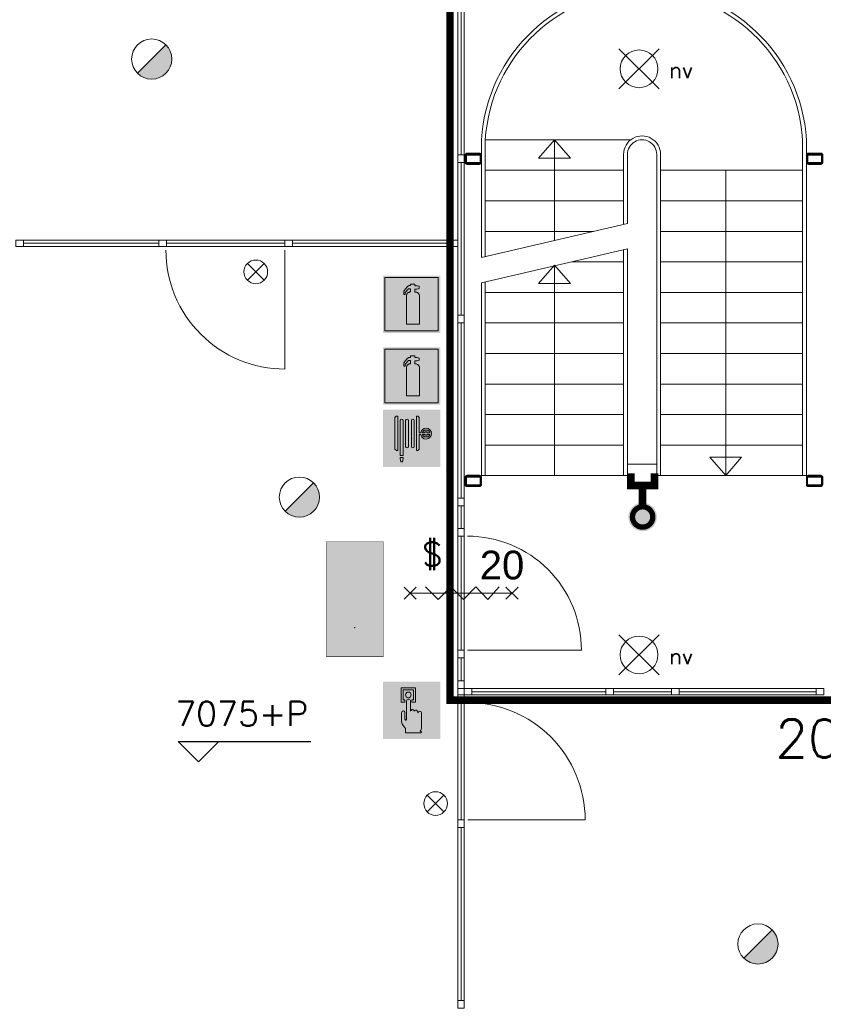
# Model space of a CAD drawing. Header units: millimetres. Extents: x -13022 to 1371524, y -38729 to 632593.
# Tile 213 of 256: x 1045187 to 1051500, y -11383 to -3644. Entities that reach past the tile are written whole.
import ezdxf

# ---------------------------------------------------------------- set-up
doc = ezdxf.new("R2010")
doc.units = ezdxf.units.MM
doc.header["$LTSCALE"] = 35
doc.set_wipeout_variables(frame=1)
doc.linetypes.add('AI9-LType1', pattern=[1.69333, 0.846665, -0.846665])
doc.linetypes.add('DASHED', pattern=[200, 100, -100])
for name, color, linetype, lineweight in [('A OPMER', 10, 'Continuous', 50), ('Al65----_beveiliging-inst', 92, 'Continuous', 9), ('B6 TEKST', 7, 'Continuous', 25), ('B95 tekst', 7, 'Continuous', 25), ('brandveiligheid voorzieningen', 10, 'Continuous', 9)]:
    doc.layers.add(name, color=color, linetype=linetype, lineweight=lineweight)
for name, color, linetype in [('LAYER102', 1, 'Continuous'), ('LAYER111', 7, 'Continuous'), ('LAYER24', 7, 'Continuous'), ('LAYER28', 7, 'Continuous'), ('LAYER30', 7, 'Continuous'), ('LAYER31', 7, 'Continuous'), ('LAYER32', 1, 'Continuous')]:
    doc.layers.add(name, color=color, linetype=linetype)
doc.styles.add('Algemeen', font='simplex.shx', dxfattribs={"height": 2.5})
doc.styles.add('SIMPLEX', font='SIMPLEX.SHX', dxfattribs={"width": 0.75})
doc.styles.get("Standard").update_dxf_attribs({"font": 'simplex.shx'})
pattern_1 = [(315, (814604.3832, 84205.66426), (0.2121320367, 0.2121320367), []), (315, (814604.59533, 84205.66426), (0.2121320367, 0.2121320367), [])]

# ---------------------------------------------------------------- blocks, each defined once
blk = doc.blocks.new('Handbrandblusser')
at = {"ltscale": 0.1}
h = blk.add_hatch(color=10, dxfattribs=at)
h.paths.add_polyline_path([(15.59, 7.19), (8.59, 7.19), (8.59, 0.19), (15.59, 0.19)])
h.paths.add_polyline_path([(11.41, 1.1), (13.13, 1.1), (13.13, 4.76), (13.13, 4.79), (13.12, 4.84), (13.11, 4.88), (13.09, 4.95), (13.06, 5), (13.03, 5.06), (12.99, 5.11), (12.95, 5.14), (12.92, 5.17), (12.85, 5.21), (12.8, 5.24), (12.76, 5.26), (12.7, 5.28), (12.64, 5.29), (12.6, 5.29), (12.54, 5.29), (12.54, 5.67), (12.81, 5.67), (13.08, 5.75), (13.08, 6.04), (12.82, 6.12), (12.54, 6.12), (12.54, 6.32), (11.94, 6.32), (11.94, 6.13), (11.75, 6.13), (11.72, 6.12), (11.68, 6.1), (11.64, 6.08), (11.59, 6.04), (11.53, 5.96), (11.44, 5.86), (11.31, 5.71), (11.15, 5.54), (11.13, 5.49), (11.11, 5.46), (11.1, 5.42), (11.09, 5.39), (11.09, 5.35), (11.08, 5.32), (11.08, 5.28), (11.08, 5.25), (11.07, 5.18), (11.07, 5.13), (11.07, 5.07), (11.07, 4.98), (11.24, 4.98), (11.26, 5.23), (11.71, 5.7), (11.94, 5.7), (11.94, 5.31), (11.92, 5.3), (11.89, 5.3), (11.85, 5.3), (11.81, 5.28), (11.76, 5.27), (11.72, 5.25), (11.69, 5.24), (11.66, 5.22), (11.63, 5.2), (11.6, 5.17), (11.58, 5.15), (11.56, 5.13), (11.53, 5.11), (11.51, 5.08), (11.5, 5.06), (11.49, 5.04), (11.47, 5.02), (11.46, 4.99), (11.45, 4.97), (11.44, 4.94), (11.43, 4.91), (11.42, 4.88), (11.41, 4.84), (11.41, 4.8), (11.41, 4.77)], flags=16)
at = {"layer": 'brandveiligheid voorzieningen', "ltscale": 0.1, "true_color": 0xffffff}
blk.add_hatch(color=7, dxfattribs=at).paths.add_polyline_path([(13.13, 4.76), (13.13, 4.79), (13.12, 4.84), (13.11, 4.88), (13.09, 4.95), (13.06, 5), (13.03, 5.06), (12.99, 5.11), (12.95, 5.14), (12.92, 5.17), (12.85, 5.21), (12.8, 5.24), (12.76, 5.26), (12.7, 5.28), (12.64, 5.29), (12.6, 5.29), (12.54, 5.29), (12.54, 5.67), (12.81, 5.67), (13.08, 5.75), (13.08, 6.04), (12.82, 6.12), (12.54, 6.12), (12.54, 6.32), (11.94, 6.32), (11.94, 6.13), (11.75, 6.13), (11.72, 6.12), (11.68, 6.1), (11.64, 6.08), (11.59, 6.04), (11.53, 5.96), (11.44, 5.86), (11.31, 5.71), (11.15, 5.54), (11.13, 5.49), (11.11, 5.46), (11.1, 5.42), (11.09, 5.39), (11.09, 5.35), (11.08, 5.32), (11.08, 5.28), (11.08, 5.25), (11.07, 5.18), (11.07, 5.13), (11.07, 5.07), (11.07, 4.98), (11.24, 4.98), (11.26, 5.23), (11.71, 5.7), (11.94, 5.7), (11.94, 5.31), (11.92, 5.3), (11.89, 5.3), (11.85, 5.3), (11.81, 5.28), (11.76, 5.27), (11.72, 5.25), (11.69, 5.24), (11.66, 5.22), (11.63, 5.2), (11.6, 5.17), (11.58, 5.15), (11.56, 5.13), (11.53, 5.11), (11.51, 5.08), (11.5, 5.06), (11.49, 5.04), (11.47, 5.02), (11.46, 4.99), (11.45, 4.97), (11.44, 4.94), (11.43, 4.91), (11.42, 4.88), (11.41, 4.84), (11.41, 4.8), (11.41, 4.77), (11.41, 1.1), (13.13, 1.1)])
at = {"color": 10, "lineweight": 5, "ltscale": 0.1}
blk.add_lwpolyline([(11.41, 1.1), (11.41, 4.77), (11.41, 4.8), (11.41, 4.84), (11.42, 4.88), (11.43, 4.91), (11.44, 4.94), (11.45, 4.97), (11.46, 4.99), (11.47, 5.02), (11.49, 5.04), (11.5, 5.06), (11.51, 5.08), (11.53, 5.11), (11.56, 5.13), (11.58, 5.15), (11.6, 5.17), (11.63, 5.2), (11.66, 5.22), (11.69, 5.24), (11.72, 5.25), (11.76, 5.27), (11.81, 5.28), (11.85, 5.3), (11.89, 5.3), (11.92, 5.3), (11.94, 5.31), (11.94, 5.7), (11.71, 5.7), (11.26, 5.23), (11.24, 4.98), (11.07, 4.98), (11.07, 5.07), (11.07, 5.13), (11.07, 5.18), (11.08, 5.25), (11.08, 5.28), (11.08, 5.32), (11.09, 5.35), (11.09, 5.39), (11.1, 5.42), (11.11, 5.46), (11.13, 5.49), (11.15, 5.54), (11.31, 5.71), (11.44, 5.86), (11.53, 5.96), (11.59, 6.04), (11.64, 6.08), (11.68, 6.1), (11.72, 6.12), (11.75, 6.13), (11.94, 6.13), (11.94, 6.32), (12.54, 6.32), (12.54, 6.12), (12.82, 6.12), (13.08, 6.04), (13.08, 5.75), (12.81, 5.67), (12.54, 5.67), (12.54, 5.29), (12.6, 5.29), (12.64, 5.29), (12.7, 5.28), (12.76, 5.26), (12.8, 5.24), (12.85, 5.21), (12.92, 5.17), (12.95, 5.14), (12.99, 5.11), (13.03, 5.06), (13.06, 5), (13.09, 4.95), (13.11, 4.88), (13.12, 4.84), (13.13, 4.79), (13.13, 4.76), (13.13, 1.1), (11.41, 1.1)], dxfattribs=at)
at = {"layer": 'Al65----_beveiliging-inst', "color": 7, "true_color": 0xffffff}
blk.add_solid([(8.34, -0.06), (15.84, -0.06), (8.34, 7.44), (15.84, 7.44)], dxfattribs=at)
at = {"layer": 'brandveiligheid voorzieningen', "color": 10, "ltscale": 0.1}
blk.add_lwpolyline([(8.59, 0.19), (15.59, 0.19), (15.59, 7.19), (8.59, 7.19)], close=True, dxfattribs=at)
blk = doc.blocks.new('Brandslanghaspel')
at = {"layer": 'brandveiligheid voorzieningen', "true_color": 0xffffff}
h = blk.add_hatch(color=7, dxfattribs=at)
h.paths.add_polyline_path([(-1.8131, 2.183), (-1.9809, 2.183), (-2.1753, 2.364), (-2.1753, 6.484), (-1.9926, 6.664), (-1.8131, 6.664)])
edge = h.paths.add_edge_path()
edge.add_arc((0.1717, 6.0972), 0.1929, 92.01096, 177.98904)
edge.add_line((-0.0211, 6.104), (-0.0214, 6.104))
edge.add_line((-0.0214, 6.104), (-0.0214, 2.702))
edge.add_line((-0.0214, 2.702), (-0.0211, 2.702))
edge.add_arc((0.1723, 2.7114), 0.1936, 182.797634, 267.821774)
edge.add_arc((0.1573, 2.7114), 0.1935, 272.254329, 357.218746)
edge.add_line((0.3506, 2.702), (0.3515, 2.702))
edge.add_line((0.3515, 2.702), (0.3515, 6.104))
edge.add_line((0.3515, 6.104), (0.3506, 6.104))
edge.add_arc((0.1577, 6.0971), 0.193, 2.044103, 87.86341)
edge = h.paths.add_edge_path()
edge.add_arc((-0.5787, 6.0971), 0.1931, 92.060571, 177.939429)
edge.add_line((-0.7716, 6.104), (-0.772, 6.104))
edge.add_line((-0.772, 6.104), (-0.772, 2.702))
edge.add_line((-0.772, 2.702), (-0.7716, 2.702))
edge.add_arc((-0.5779, 2.7118), 0.194, 182.897198, 267.72221)
edge.add_arc((-0.5933, 2.7119), 0.194, 272.272353, 357.077445)
edge.add_line((-0.3995, 2.702), (-0.3992, 2.702))
edge.add_line((-0.3992, 2.702), (-0.3992, 6.104))
edge.add_line((-0.3992, 6.104), (-0.3995, 6.104))
edge.add_arc((-0.5926, 6.0969), 0.1933, 2.115671, 87.915125)
edge = h.paths.add_edge_path()
edge.add_arc((-1.2963, 6.0968), 0.1933, 91.999029, 177.877887)
edge.add_line((-1.4894, 6.104), (-1.4894, 1.535))
edge.add_line((-1.4894, 1.535), (-1.1166, 1.535))
edge.add_line((-1.1166, 1.535), (-1.1166, 6.104))
edge.add_line((-1.1166, 6.104), (-1.1173, 6.104))
edge.add_arc((-1.3103, 6.097), 0.1931, 2.063956, 87.843556)
h.paths.add_polyline_path([(-1.1151, 1.102), (-1.1833, 0.701), (-1.4224, 0.701), (-1.4903, 1.105), (-1.4903, 1.263), (-1.1151, 1.263)])
edge = h.paths.add_edge_path()
edge.add_line((1.0007, 4.4891), (1.0007, 6.484))
edge.add_line((1.0007, 6.484), (0.8176, 6.664))
edge.add_line((0.8176, 6.664), (0.6385, 6.664))
edge.add_line((0.6385, 6.664), (0.6385, 2.183))
edge.add_line((0.6385, 2.183), (0.8062, 2.183))
edge.add_line((0.8062, 2.183), (1.0007, 2.364))
edge.add_line((1.0007, 2.364), (1.0007, 4.285))
edge.add_line((1.0007, 4.285), (1.2228, 4.285))
edge.add_arc((1.8866, 4.3396), 0.666, 184.705084, 271.930478)
edge.add_arc((1.8807, 4.4237), 0.7502, 272.163802, 357.883832)
edge.add_arc((1.8818, 4.3683), 0.7492, 2.116162, 87.915616)
edge.add_arc((1.9315, 4.3762), 0.7412, 91.743139, 171.242832)
edge.add_arc((1.0182, -221.511), 226, 89.954163, 90.004437)
edge = h.paths.add_edge_path(flags=16)
edge.add_line((1.8026, 4.285), (1.8026, 3.9))
edge.add_arc((1.921, 4.4072), 0.5208, 193.569519, 256.860438, ccw=False)
edge.add_line((1.4147, 4.285), (1.8026, 4.285))
edge = h.paths.add_edge_path(flags=16)
edge.add_line((1.8026, 4.891), (1.8026, 4.489))
edge.add_line((1.8026, 4.489), (1.4112, 4.489))
edge.add_arc((1.9212, 4.384), 0.5207, 103.167599, 168.363278, ccw=False)
edge = h.paths.add_edge_path(flags=16)
edge.add_arc((1.8987, 4.3853), 0.5189, 11.524706, 78.048247)
edge.add_line((2.0062, 4.893), (2.0062, 4.489))
edge.add_line((2.0062, 4.489), (2.4072, 4.489))
edge = h.paths.add_edge_path(flags=16)
edge.add_arc((1.8971, 4.4077), 0.5212, 282.079218, 346.387144)
edge.add_line((2.4037, 4.285), (2.0062, 4.285))
edge.add_line((2.0062, 4.285), (2.0062, 3.898))
at = {"layer": 'Al65----_beveiliging-inst', "color": 7, "true_color": 0xffffff}
blk.add_solid([(-3.75, 0), (3.75, 0), (-3.75, 7.5), (3.75, 7.5)], dxfattribs=at)
blk.add_solid([(-3.75, 0), (3.75, 0), (-3.75, 7.5), (3.75, 7.5)], dxfattribs=at)
at = {"layer": 'Al65----_beveiliging-inst', "color": 10}
blk.add_solid([(-3.5, 0.25), (3.5, 0.25), (-3.5, 7.25), (3.5, 7.25)], dxfattribs=at)
at = {"layer": 'brandveiligheid voorzieningen', "color": 7, "true_color": 0xffffff}
for points in [[(-2.1753, 6.484), (-1.9926, 6.664)], [(-2.1753, 2.364), (-2.1753, 6.484)], [(-1.9926, 6.664), (-1.8131, 6.664)], [(-1.8131, 6.664), (-1.8131, 2.183)], [(0.8176, 6.664), (0.6385, 6.664)], [(0.6385, 6.664), (0.6385, 2.183)], [(1.0007, 6.484), (0.8176, 6.664)], [(1.0007, 4.4891), (1.0007, 6.484)], [(-1.4894, 6.104), (-1.4894, 1.535)], [(-1.1166, 6.104), (-1.1173, 6.104)], [(-1.1166, 1.535), (-1.1166, 6.104)], [(-0.7716, 6.104), (-0.772, 6.104)], [(-0.772, 6.104), (-0.772, 2.702)], [(-0.3992, 6.104), (-0.3995, 6.104)], [(-0.3992, 2.702), (-0.3992, 6.104)], [(-0.0211, 6.104), (-0.0214, 6.104)], [(-0.0214, 6.104), (-0.0214, 2.702)], [(0.3515, 6.104), (0.3506, 6.104)], [(0.3515, 2.702), (0.3515, 6.104)], [(1.0007, 2.364), (1.0007, 4.285)], [(1.0007, 4.285), (1.2228, 4.285)], [(1.8026, 4.489), (1.4112, 4.489)], [(1.4147, 4.285), (1.8026, 4.285)], [(1.8026, 4.891), (1.8026, 4.489)], [(1.8026, 4.285), (1.8026, 3.9)], [(2.0062, 4.489), (2.0062, 4.893)], [(2.4072, 4.489), (2.0062, 4.489)], [(2.0062, 3.898), (2.0062, 4.285)], [(2.0062, 4.285), (2.4037, 4.285)], [(-0.772, 2.702), (-0.7716, 2.702)], [(-0.3995, 2.702), (-0.3992, 2.702)], [(-0.0214, 2.702), (-0.0211, 2.702)], [(0.3506, 2.702), (0.3515, 2.702)], [(-1.9809, 2.183), (-2.1753, 2.364)], [(-1.8131, 2.183), (-1.9809, 2.183)], [(-1.4894, 1.535), (-1.1166, 1.535)], [(0.6385, 2.183), (0.8062, 2.183)], [(0.8062, 2.183), (1.0007, 2.364)], [(-1.4903, 1.105), (-1.4903, 1.263)], [(-1.4903, 1.263), (-1.1151, 1.263)], [(-1.4224, 0.701), (-1.4903, 1.105)], [(-1.1833, 0.701), (-1.4224, 0.701)], [(-1.1151, 1.102), (-1.1833, 0.701)], [(-1.1151, 1.263), (-1.1151, 1.102)]]:
    blk.add_lwpolyline(points, dxfattribs=at)
for points in [[(-1.303, 6.29, 0.3933), (-1.4894, 6.104)], [(-1.1173, 6.104, 0.3928), (-1.303, 6.29)], [(-0.5856, 6.29, 0.3933), (-0.7716, 6.104)], [(-0.3995, 6.104, 0.3929), (-0.5856, 6.29)], [(0.1649, 6.29, 0.3938), (-0.0211, 6.104)], [(0.3506, 6.104, 0.393), (0.1649, 6.29)], [(1.199, 4.489, 0.00021936), (1.0007, 4.4891)], [(1.909, 5.117, 0.3615), (1.199, 4.489)], [(1.2228, 4.285, 0.4001), (1.909, 3.674)], [(1.4112, 4.489, -0.2924), (1.8026, 4.891)], [(1.8026, 3.9, -0.2834), (1.4147, 4.285)], [(2.6304, 4.396, 0.3929), (1.909, 5.117)], [(1.909, 3.674, 0.3925), (2.6304, 4.396)], [(2.0062, 4.893, -0.2987), (2.4072, 4.489)], [(2.4037, 4.285, -0.2882), (2.0062, 3.898)], [(-0.7716, 2.702, 0.388), (-0.5856, 2.518)], [(-0.5856, 2.518, 0.3879), (-0.3995, 2.702)], [(-0.0211, 2.702, 0.389), (0.1649, 2.518)], [(0.1649, 2.518, 0.3887), (0.3506, 2.702)]]:
    blk.add_lwpolyline(points, format="xyb", dxfattribs=at)
blk.add_point((0, 3.75), dxfattribs=at)
blk = doc.blocks.new('Handbrandmelder')
at = {"layer": 'brandveiligheid voorzieningen', "true_color": 0xffffff}
h = blk.add_hatch(color=7, dxfattribs=at)
h.paths.add_polyline_path([(-1.3623, 6.704), (-1.3623, 4.818), (-0.8616, 4.818), (-0.8616, 5.105), (-1.0867, 5.105), (-1.0867, 6.416), (0.2412, 6.416), (0.2412, 5.105), (0.0423, 5.105), (0.0423, 4.818), (0.5292, 4.818), (0.5292, 6.704)])
edge = h.paths.add_edge_path()
edge.add_line((-0.7744, 0.795), (1.2172, 0.795))
edge.add_arc((1.1848, 0.9151), 0.1244, 285.097845, 344.573813)
edge.add_arc((1.1955, 0.8747), 0.1095, 3.814851, 78.556999)
edge.add_arc((1.2155, 1.0811), 0.0991, 186.406081, 271.011898, ccw=False)
edge.add_arc((0.8951, 1.4295), 0.4225, 301.679206, 358.707701)
edge.add_line((1.3175, 1.42), (1.3175, 3.356))
edge.add_arc((1.0815, 3.3696), 0.2364, 356.700991, 450.505791)
edge.add_arc((1.0751, 3.3423), 0.2637, 89.061593, 168.70314)
edge.add_line((0.8165, 3.394), (0.8165, 3.518))
edge.add_arc((0.5556, 3.5071), 0.2611, 2.39047, 87.792584)
edge.add_arc((0.5705, 3.5064), 0.2616, 91.041001, 151.564737)
edge.add_line((0.3404, 3.631), (0.3404, 3.643))
edge.add_arc((0.0798, 3.6324), 0.2608, 2.337798, 87.799547)
edge.add_arc((0.0991, 3.6332), 0.26, 92.052962, 177.832561)
edge.add_line((-0.1607, 3.643), (-0.1607, 4.967))
edge.add_arc((-0.411, 4.968), 0.2503, 359.76141, 447.144807)
edge.add_arc((-0.3888, 4.9577), 0.2605, 92.124608, 177.943914)
edge.add_line((-0.6492, 4.967), (-0.6492, 2.557))
edge.add_arc((-0.7221, 2.5577), 0.0729, 299.050174, 359.424387, ccw=False)
edge.add_line((-0.6867, 2.494), (-0.7618, 2.457))
edge.add_line((-0.7618, 2.457), (-0.7868, 2.457))
edge.add_line((-0.7868, 2.457), (-0.8745, 2.569))
edge.add_line((-0.8745, 2.569), (-0.8745, 3.419))
edge.add_arc((-1.0861, 3.4433), 0.213, 353.435435, 446.970057)
edge.add_arc((-1.078, 3.4209), 0.2351, 89.220046, 180.466534)
edge.add_line((-1.3131, 3.419), (-1.3131, 2.282))
edge.add_line((-1.3131, 2.282), (-1.3131, 2.219))
edge.add_arc((0.9801, 3.0528), 2.4401, 199.980806, 224.025181)
edge.add_arc((-28.5646, 4.7292), 27.994, 352.668719, 353.081248, ccw=False)
edge.add_arc((-0.073, 1.0253), 0.7382, 169.723152, 198.178085)
edge = h.paths.add_edge_path(flags=17)
edge.add_arc((-0.4353, 5.7799), 0.3921, 271.833261, 357.970029)
edge.add_arc((-0.4345, 5.7425), 0.3917, 3.443844, 88.288775)
edge.add_arc((-0.4184, 5.7498), 0.3842, 90.654144, 177.583048)
edge.add_arc((-0.4087, 5.7816), 0.3939, 182.273303, 267.953611)
at = {"layer": 'Al65----_beveiliging-inst', "color": 7, "true_color": 0xffffff}
blk.add_solid([(-3.75, 0), (3.75, 0), (-3.75, 7.5), (3.75, 7.5)], dxfattribs=at)
at = {"layer": 'Al65----_beveiliging-inst', "color": 10}
blk.add_solid([(-3.5, 0.25), (3.5, 0.25), (-3.5, 7.25), (3.5, 7.25)], dxfattribs=at)
at = {"layer": 'brandveiligheid voorzieningen', "color": 7, "true_color": 0xffffff}
for points in [[(-1.3623, 6.704), (-1.3623, 4.818)], [(0.5292, 6.704), (-1.3623, 6.704)], [(0.5292, 4.818), (0.5292, 6.704)], [(-1.0867, 5.105), (-1.0867, 6.416)], [(-1.0867, 6.416), (0.2412, 6.416)], [(0.2412, 6.416), (0.2412, 5.105)], [(-1.3623, 4.818), (-0.8616, 4.818)], [(-0.8616, 5.105), (-1.0867, 5.105)], [(-0.8616, 4.818), (-0.8616, 5.105)], [(-0.6492, 4.967), (-0.6492, 2.557)], [(-0.1607, 3.643), (-0.1607, 4.967)], [(0.2412, 5.105), (0.0423, 5.105)], [(0.0423, 5.105), (0.0423, 4.818)], [(0.0423, 4.818), (0.5292, 4.818)], [(-1.3131, 3.419), (-1.3131, 2.282)], [(-0.8745, 2.569), (-0.8745, 3.419)], [(0.3404, 3.631), (0.3404, 3.643)], [(0.8165, 3.394), (0.8165, 3.518)], [(1.3175, 1.42), (1.3175, 3.356)], [(-1.3131, 2.282), (-1.3131, 2.219)], [(-0.7868, 2.457), (-0.8745, 2.569)], [(-0.7618, 2.457), (-0.7868, 2.457)], [(-0.6867, 2.494), (-0.7618, 2.457)], [(-0.7744, 0.795), (1.2172, 0.795)]]:
    blk.add_lwpolyline(points, dxfattribs=at)
for points in [[(-0.8023, 5.766, -0.3986), (-0.4228, 6.134)], [(-0.4228, 5.388, -0.3923), (-0.8023, 5.766)], [(-0.3985, 5.218, 0.393), (-0.6492, 4.967)], [(-0.4228, 6.134, -0.3881), (-0.0435, 5.766)], [(-0.0435, 5.766, -0.3946), (-0.4228, 5.388)], [(-0.1607, 4.967, 0.4009), (-0.3985, 5.218)], [(0.0898, 3.893, 0.3928), (-0.1607, 3.643)], [(0.3404, 3.643, 0.3912), (0.0898, 3.893)], [(-1.0748, 3.656, 0.4206), (-1.3131, 3.419)], [(-0.8745, 3.419, 0.4324), (-1.0748, 3.656)], [(0.5657, 3.768, 0.2704), (0.3404, 3.631)], [(0.8165, 3.518, 0.3909), (0.5657, 3.768)], [(1.0794, 3.606, 0.3622), (0.8165, 3.394)], [(1.3175, 3.356, 0.4338), (1.0794, 3.606)], [(-1.3131, 2.219, 0.1053), (-0.7744, 1.357)], [(-0.7744, 1.357, -0.0018), (-0.7994, 1.157)], [(-0.6492, 2.557, -0.2697), (-0.6867, 2.494)], [(1.117, 1.07, 0.2541), (1.3175, 1.42)], [(-0.7994, 1.157, 0.1248), (-0.7744, 0.795)], [(1.2172, 0.982, -0.3869), (1.117, 1.07)], [(1.3047, 0.882, 0.3382), (1.2172, 0.982)], [(1.2172, 0.795, 0.2655), (1.3047, 0.882)]]:
    blk.add_lwpolyline(points, format="xyb", dxfattribs=at)
blk.add_point((0, 3.75), dxfattribs=at)
blk = doc.blocks.new('Vluchtrichting rechtdoor of naar beneden')
at = {"layer": 'Al65----_beveiliging-inst', "linetype": 'Continuous', "true_color": 0xffffff}
h = blk.add_hatch(color=7, dxfattribs=at)
edge = h.paths.add_edge_path()
edge.add_arc((-2.1449, 5.962), 0.7575, 92.128042, 178.185477)
edge.add_arc((-2.1628, 5.9872), 0.7392, 180.090101, 191.562583)
edge.add_line((-2.887, 5.839), (-4.652, 5.839))
edge.add_line((-4.652, 5.839), (-5.698, 4.787))
edge.add_line((-5.698, 4.787), (-5.285, 4.372))
edge.add_line((-5.285, 4.372), (-4.41, 5.253))
edge.add_line((-4.41, 5.253), (-3.544, 5.253))
edge.add_line((-3.544, 5.253), (-5.527, 3.346))
edge.add_line((-5.527, 3.346), (-6.694, 3.346))
edge.add_line((-6.694, 3.346), (-6.694, 2.613))
edge.add_line((-6.694, 2.613), (-4.496, 2.613))
edge.add_line((-4.496, 2.613), (-4.136, 2.974))
edge.add_line((-4.136, 2.974), (-3.193, 2.026))
edge.add_line((-3.193, 2.026), (-3.193, 0.852))
edge.add_line((-3.193, 0.852), (-2.464, 0.852))
edge.add_line((-2.464, 0.852), (-2.464, 2.33))
edge.add_line((-2.464, 2.33), (-3.621, 3.493))
edge.add_line((-3.621, 3.493), (-3.192, 3.923))
edge.add_line((-3.192, 3.923), (-2.428, 3.154))
edge.add_line((-2.428, 3.154), (-2.033, 3.552))
edge.add_line((-2.033, 3.552), (-2.797, 4.321))
edge.add_line((-2.797, 4.321), (-2.317, 4.803))
edge.add_line((-2.317, 4.803), (-2.317, 5.267))
edge.add_line((-2.317, 5.267), (-2.173, 5.253))
edge.add_arc((-2.2013, 6.0112), 0.7587, 272.13837, 358.096609)
edge.add_arc((-2.2036, 5.9585), 0.7611, 2.072152, 87.692869)
for points in [[(1.1805, 2.889), (1.1805, 5.804), (0.5775, 5.804), (0.5775, 2.889), (-0.571, 2.889), (0.879, 1.421), (2.334, 2.889)], [(3.808, 1.106), (6.433, 1.106), (6.433, 6.344), (3.808, 6.344)]]:
    blk.add_hatch(color=7, dxfattribs=at).paths.add_polyline_path(points)
at = {"layer": 'Al65----_beveiliging-inst', "color": 7, "true_color": 0xffffff, "const_width": 0.05}
blk.add_lwpolyline([(-7.5, 0), (7.5, 0), (7.5, 7.5), (-7.5, 7.5)], close=True, dxfattribs=at)
at = {"layer": 'Al65----_beveiliging-inst', "color": 255}
blk.add_point((3.75, 3.75), dxfattribs=at)
at = {"layer": 'Al65----_beveiliging-inst', "color": 7, "true_color": 0xffffff}
blk.add_solid([(-7.5, 0), (7.5, 0), (-7.5, 7.5), (7.5, 7.5)], dxfattribs=at)
at = {"layer": 'Al65----_beveiliging-inst', "color": 92}
blk.add_solid([(-7.25, 0.25), (7.25, 0.25), (-7.25, 7.25), (7.25, 7.25)], dxfattribs=at)
blk = doc.blocks.new('Panieksluiting')
at = {"layer": 'brandveiligheid voorzieningen', "lineweight": 0, "style": 'Algemeen'}
blk.add_text('$', height=3.09, dxfattribs=at).set_placement((158.43, -91.61))
blk = doc.blocks.new('Droge blusleiding')
at = {"layer": 'Al65----_beveiliging-inst', "true_color": 0xffffff}
h = blk.add_hatch(color=7, dxfattribs=at)
edge = h.paths.add_edge_path()
edge.add_arc((0, 0), 1.87, 180, 360)
edge.add_arc((0, 0), 1.87, 0, 180)
at = {"layer": 'Al65----_beveiliging-inst', "color": 10, "const_width": 0.7}
blk.add_lwpolyline([(-1.33, 0, 1), (1.33, 0, 1)], format="xyb", close=True, dxfattribs=at)
at = {"layer": 'Al65----_beveiliging-inst', "color": 7, "true_color": 0xffffff, "const_width": 1, "elevation": 1}
for points in [[(5.71, 1.55), (4.11, 1.55), (4.11, -1.57), (5.71, -1.57)], [(1.33, 0), (4.11, 0)]]:
    blk.add_lwpolyline(points, dxfattribs=at)
at = {"layer": 'Al65----_beveiliging-inst', "color": 10, "linetype": 'Continuous', "const_width": 0.7, "elevation": 1}
for points in [[(5.71, 1.55), (4.11, 1.55), (4.11, -1.57), (5.71, -1.57)], [(1.33, 0), (4.11, 0)]]:
    blk.add_lwpolyline(points, dxfattribs=at)
blk = doc.blocks.new('Noodverlichting')
at = {"layer": 'Al65----_beveiliging-inst', "color": 92}
for p, q in [((164, -62.36), (158.75, -57.12)), ((158.75, -62.36), (164, -57.12))]:
    blk.add_line(p, q, dxfattribs=at)
blk.add_circle((161.38, -59.74), 2.47, dxfattribs=at)
at = {"layer": 'Al65----_beveiliging-inst', "color": 7, "style": 'Algemeen'}
blk.add_text('nv', height=2.063, dxfattribs=at).set_placement((165.33, -60.96))
blk = doc.blocks.new('Brandmelder')
at = {"layer": 'brandveiligheid voorzieningen'}
blk.add_hatch(color=256, dxfattribs=at).paths.add_polyline_path([(76.62, -89.8, 0.198912), (75.85, -87.94), (72.13, -91.66, 0.668179)])
blk.add_line((72.13, -91.66), (75.85, -87.94), dxfattribs=at)
blk.add_circle((73.99, -89.8), 2.63, dxfattribs=at)
blk = doc.blocks.new('Nevenindicator')
at = {"layer": 'Al65----_beveiliging-inst', "color": 92, "ltscale": 0.7}
for p, q in [((159.19, -81.94), (161.37, -79.75)), ((159.19, -79.75), (161.37, -81.94))]:
    blk.add_line(p, q, dxfattribs=at)
blk.add_circle((160.28, -80.84), 1.55, dxfattribs=at)

msp = doc.modelspace()

# ---------------------------------------------------------------- linework, layer by layer
at = {"layer": 'B95 tekst'}
for p, q in [((1046431.9, -9316.018), (1047473.784, -9316.018)), ((1046431.9, -9316.018), (1046591.901, -9476.019)), ((1046751.903, -9316.018), (1046591.901, -9476.019))]:
    msp.add_line(p, q, dxfattribs=at)
at = {"layer": 'LAYER24', "color": 7, "linetype": 'Continuous', "lineweight": 13}
for points in [[(1048815.008, -5513.14), (1048815.008, -4587.672, -0.94156437), (1051367.696, -4587.672), (1051367.133, -7227.672)], [(1048845.008, -5506.14), (1048845.008, -4588.578, -0.94088531), (1051337.696, -4588.578), (1051337.133, -7227.664)], [(1049931.321, -5252.672), (1049931.321, -4702.344, -1.00000004), (1050221.321, -4702.344), (1050221.321, -7227.672)], [(1049961.321, -5245.672), (1049961.321, -4702.344, -1.00000004), (1050191.321, -4702.344), (1050191.321, -7227.672)]]:
    msp.add_lwpolyline(points, format="xyb", dxfattribs=at)
for points in [[(1049987.571, -4587.672), (1048845.008, -4587.672)], [(1049931.321, -4827.672), (1048845.008, -4827.672)], [(1051337.164, -4827.672), (1050221.321, -4827.672)], [(1049931.321, -5067.672), (1048845.008, -5067.672)], [(1051337.164, -5067.672), (1050221.321, -5067.672)], [(1049695.602, -5307.672), (1048845.008, -5307.672)], [(1051337.164, -5307.672), (1050221.321, -5307.672)], [(1049931.321, -5452.672), (1049931.321, -7227.672), (1049961.321, -7227.672), (1049961.321, -5445.672)], [(1049931.321, -5547.672), (1049524.164, -5547.672)], [(1051337.164, -5547.672), (1050221.321, -5547.672)], [(1048815.008, -5713.14), (1048815.008, -7227.672), (1048845.008, -7227.672), (1048845.008, -5706.14)], [(1048815.008, -7227.672), (1048815.008, -5713.14)], [(1048845.008, -7227.672), (1048845.008, -5706.14)], [(1049931.321, -5787.672), (1048845.008, -5787.672)], [(1051337.164, -5787.672), (1050221.321, -5787.672)], [(1049931.321, -6027.672), (1048845.008, -6027.672)], [(1051337.164, -6027.672), (1050221.321, -6027.672)], [(1049931.321, -6267.672), (1048845.008, -6267.672)], [(1051337.164, -6267.672), (1050221.321, -6267.672)], [(1049931.321, -6507.672), (1048845.008, -6507.672)], [(1051337.164, -6507.672), (1050221.321, -6507.672)], [(1049931.321, -6747.672), (1048845.008, -6747.672)], [(1051337.164, -6747.672), (1050221.321, -6747.672)], [(1049931.321, -6987.672), (1048845.008, -6987.672)], [(1051337.164, -6987.672), (1050221.321, -6987.672)], [(1049961.321, -7137.672), (1050191.321, -7137.672)], [(1049961.321, -7227.672), (1048815.008, -7227.672)], [(1051367.133, -7227.672), (1050191.321, -7227.672)]]:
    msp.add_lwpolyline(points, dxfattribs=at)
at = {"layer": 'LAYER24', "color": 7, "linetype": 'Continuous', "lineweight": 18}
for points in [[(1049263.164, -4732.672), (1049388.164, -4587.672), (1049513.164, -4732.672), (1049263.164, -4732.672)], [(1049388.164, -4587.672), (1049388.164, -5379.406)], [(1050733.727, -7227.672), (1050733.727, -4827.672)], [(1049263.164, -5717.25), (1049388.164, -5572.25), (1049513.164, -5717.25), (1049263.164, -5717.25)], [(1049388.164, -5572.25), (1049388.164, -7227.672)], [(1050858.727, -7082.672), (1050733.727, -7227.672), (1050608.727, -7082.672), (1050858.727, -7082.672)]]:
    msp.add_lwpolyline(points, dxfattribs=at)
at = {"layer": 'LAYER24', "color": 7, "linetype": 'DASHED', "lineweight": 13}
for points in [[(1049961.321, -5245.672), (1048815.008, -5513.14)], [(1049961.321, -5445.672), (1048815.008, -5713.14)]]:
    msp.add_lwpolyline(points, dxfattribs=at)
at = {"layer": 'LAYER28', "color": 7, "linetype": 'Continuous', "lineweight": 25}
for points in [[(1048701.196, -4779.172), (1048800.071, -4779.179, 0.41421358), (1048815.071, -4764.179), (1048815.071, -4710.578, 0.41421358), (1048800.071, -4695.578), (1048701.196, -4695.57, 0.41421358), (1048686.196, -4710.57), (1048686.196, -4764.172, 0.41421358), (1048701.196, -4779.172)], [(1051382.696, -4779.172), (1051481.571, -4779.179, 0.41421358), (1051496.571, -4764.179), (1051496.571, -4710.578, 0.41421358), (1051481.571, -4695.578), (1051382.696, -4695.57, 0.41421358), (1051367.696, -4710.57), (1051367.696, -4764.172, 0.41421358), (1051382.696, -4779.172)], [(1048701.196, -7311.273), (1048800.071, -7311.281, 0.41421358), (1048815.071, -7296.281), (1048815.071, -7242.679, 0.41421358), (1048800.071, -7227.679), (1048701.196, -7227.672, 0.41421358), (1048686.196, -7242.672), (1048686.196, -7296.273, 0.41421358), (1048701.196, -7311.273)], [(1051382.133, -7311.273), (1051481.008, -7311.281, 0.41421358), (1051496.008, -7296.281), (1051496.008, -7242.679, 0.41421358), (1051481.008, -7227.679), (1051382.133, -7227.672, 0.41421358), (1051367.133, -7242.672), (1051367.133, -7296.273, 0.41421358), (1051382.133, -7311.273)]]:
    msp.add_lwpolyline(points, format="xyb", close=True, dxfattribs=at)
at = {"layer": 'LAYER28', "color": 7, "linetype": 'Continuous', "lineweight": 18}
msp.add_lwpolyline([(1048629.258, -8901.351), (1048629.258, -8951.351), (1048679.258, -8951.351)], dxfattribs=at)
at = {"layer": 'LAYER28', "color": 7, "linetype": 'DASHED', "lineweight": 18}
msp.add_lwpolyline([(1048629.258, -8901.351), (1048629.258, -8951.351), (1048679.258, -8951.351)], dxfattribs=at)
at = {"layer": 'LAYER30', "color": 7, "linetype": 'Continuous', "lineweight": 18}
for points in [[(1048629.258, -4707.375), (1048629.258, -3359.578)], [(1048654.258, -4707.375), (1048654.258, -3359.578)], [(1048679.258, -4707.375), (1048679.258, -3359.578)], [(1048629.258, -5966.265), (1048629.258, -4767.375)], [(1048654.258, -5966.265), (1048654.258, -4767.375)], [(1048679.258, -5966.265), (1048679.258, -4767.375)], [(1045217.383, -5376.679), (1046281.133, -5376.679)], [(1045217.383, -5401.679), (1046281.133, -5401.679)], [(1046341.133, -5376.679), (1047271.133, -5376.679)], [(1046341.133, -5401.679), (1047271.133, -5401.679)], [(1047331.133, -5376.679), (1048569.258, -5376.679)], [(1047331.133, -5401.679), (1048569.258, -5401.679)], [(1045217.383, -5426.679), (1046281.133, -5426.679)], [(1046341.133, -5426.679), (1047271.133, -5426.679)], [(1047331.133, -5426.679), (1048569.258, -5426.679)], [(1048629.258, -7405.406), (1048629.258, -6026.265)], [(1048654.258, -7405.406), (1048654.258, -6026.265)], [(1048679.258, -7405.406), (1048679.258, -6026.265)], [(1048629.258, -7643.406), (1048629.258, -7465.406)], [(1048654.258, -7643.406), (1048654.258, -7465.406)], [(1048679.258, -7643.406), (1048679.258, -7465.406)], [(1048629.258, -8598.406), (1048629.258, -7703.406)], [(1048654.258, -8598.406), (1048654.258, -7703.406)], [(1048679.258, -8598.406), (1048679.258, -7703.406)], [(1048206.692, -8198.469), (1048301.825, -8103.344)], [(1048301.825, -8198.469), (1048206.692, -8103.344)], [(1048374.258, -8100.906), (1048474.258, -8200.906), (1048574.258, -8100.906), (1048674.258, -8200.906), (1048769.258, -8100.906), (1048864.258, -8200.906), (1048954.258, -8100.906)], [(1049006.692, -8198.469), (1049101.825, -8103.344)], [(1049101.825, -8198.469), (1049006.692, -8103.344)], [(1048254.258, -8150.906), (1049054.258, -8150.906)], [(1048629.258, -8841.351), (1048629.258, -8658.406)], [(1048654.258, -8841.351), (1048654.258, -8658.406)], [(1048679.258, -8841.351), (1048679.258, -8658.406)], [(1049792.633, -8901.351), (1048739.258, -8901.351)], [(1049792.633, -8926.351), (1048739.258, -8926.351)], [(1049792.633, -8951.351), (1048739.258, -8951.351)], [(1049852.633, -8901.351), (1050307.633, -8901.351)], [(1049852.633, -8926.351), (1050307.633, -8926.351)], [(1049852.633, -8951.351), (1050307.633, -8951.351)], [(1050367.633, -8901.351), (1051443.633, -8901.351)], [(1050367.633, -8926.351), (1051443.633, -8926.351)], [(1050367.633, -8951.351), (1051443.633, -8951.351)], [(1048629.258, -9933.914), (1048629.258, -9011.351)], [(1048654.258, -9933.914), (1048654.258, -9011.351)], [(1048679.258, -9933.914), (1048679.258, -9011.351)], [(1048629.258, -11352.797), (1048629.258, -9993.914)], [(1048654.258, -11352.797), (1048654.258, -9993.914)], [(1048679.258, -11352.797), (1048679.258, -9993.914)]]:
    msp.add_lwpolyline(points, dxfattribs=at)
for points in [[(1048629.258, -4767.375), (1048629.258, -4707.375), (1048679.258, -4707.375), (1048679.258, -4767.375)], [(1048629.258, -4767.375), (1048629.258, -4707.375), (1048679.258, -4707.375), (1048679.258, -4767.375)], [(1045157.383, -5376.679), (1045217.383, -5376.679), (1045217.383, -5426.679), (1045157.383, -5426.679)], [(1046281.133, -5376.679), (1046341.133, -5376.679), (1046341.133, -5426.679), (1046281.133, -5426.679)], [(1046281.133, -5376.679), (1046341.133, -5376.679), (1046341.133, -5426.679), (1046281.133, -5426.679)], [(1047271.133, -5376.679), (1047331.133, -5376.679), (1047331.133, -5426.679), (1047271.133, -5426.679)], [(1047271.133, -5376.679), (1047331.133, -5376.679), (1047331.133, -5426.679), (1047271.133, -5426.679)], [(1048569.258, -5376.679), (1048629.258, -5376.679), (1048629.258, -5426.679), (1048569.258, -5426.679)], [(1048629.258, -6026.265), (1048629.258, -5966.265), (1048679.258, -5966.265), (1048679.258, -6026.265)], [(1048629.258, -6026.265), (1048629.258, -5966.265), (1048679.258, -5966.265), (1048679.258, -6026.265)], [(1048629.258, -7465.406), (1048629.258, -7405.406), (1048679.258, -7405.406), (1048679.258, -7465.406)], [(1048629.258, -7465.406), (1048629.258, -7405.406), (1048679.258, -7405.406), (1048679.258, -7465.406)], [(1048629.258, -7703.406), (1048629.258, -7643.406), (1048679.258, -7643.406), (1048679.258, -7703.406)], [(1048629.258, -7703.406), (1048629.258, -7643.406), (1048679.258, -7643.406), (1048679.258, -7703.406)], [(1048629.258, -8658.406), (1048629.258, -8598.406), (1048679.258, -8598.406), (1048679.258, -8658.406)], [(1048629.258, -8658.406), (1048629.258, -8598.406), (1048679.258, -8598.406), (1048679.258, -8658.406)], [(1048629.258, -8901.351), (1048629.258, -8841.351), (1048679.258, -8841.351), (1048679.258, -8901.351)], [(1048629.258, -9011.351), (1048629.258, -8951.351), (1048679.258, -8951.351), (1048679.258, -9011.351)], [(1048739.258, -8951.351), (1048679.258, -8951.351), (1048679.258, -8901.351), (1048739.258, -8901.351)], [(1049792.633, -8901.351), (1049852.633, -8901.351), (1049852.633, -8951.351), (1049792.633, -8951.351)], [(1049852.633, -8951.351), (1049792.633, -8951.351), (1049792.633, -8901.351), (1049852.633, -8901.351)], [(1050307.633, -8901.351), (1050367.633, -8901.351), (1050367.633, -8951.351), (1050307.633, -8951.351)], [(1050307.633, -8901.351), (1050367.633, -8901.351), (1050367.633, -8951.351), (1050307.633, -8951.351)], [(1051443.633, -8901.351), (1051503.633, -8901.351), (1051503.633, -8951.351), (1051443.633, -8951.351)], [(1048629.258, -9993.914), (1048629.258, -9933.914), (1048679.258, -9933.914), (1048679.258, -9993.914)], [(1048629.258, -9993.914), (1048629.258, -9933.914), (1048679.258, -9933.914), (1048679.258, -9993.914)], [(1048629.258, -11412.797), (1048629.258, -11352.797), (1048679.258, -11352.797), (1048679.258, -11412.797)], [(1048629.258, -11412.797), (1048629.258, -11352.797), (1048679.258, -11352.797), (1048679.258, -11412.797)]]:
    msp.add_lwpolyline(points, close=True, dxfattribs=at)
at = {"layer": 'LAYER31', "color": 7, "linetype": 'Continuous', "lineweight": 18}
for points in [[(1047271.133, -5455), (1047271.133, -6390.414, -0.41421361), (1046335.696, -5455)], [(1048705.258, -8598.406), (1049600.133, -8598.406, 0.41421361), (1048705.258, -7703.547)], [(1048706.852, -9933.914), (1049629.664, -9933.914, 0.41421361), (1048706.852, -9011.109)]]:
    msp.add_lwpolyline(points, format="xyb", dxfattribs=at)

# ---------------------------------------------------------------- block references
at = {"ltscale": 0.1, "xscale": 60, "yscale": 60, "zscale": 60}
for name, p in [('Noodverlichting', (1040369.807, -445.86)), ('Handbrandblusser', (1047540.194, -6102.062)), ('Handbrandblusser', (1047540.194, -6665.814)), ('Noodverlichting', (1040369.807, -5052.376))]:
    msp.add_blockref(name, p, dxfattribs=at)
at = {"layer": 'A OPMER', "ltscale": 0.1, "xscale": 60, "yscale": 60, "zscale": 60}
msp.add_blockref('Brandslanghaspel', (1048265.484, -7160.336), dxfattribs=at)
at = {"layer": 'A OPMER', "ltscale": 0.1, "xscale": 60, "yscale": 60, "zscale": 60, "rotation": 270}
msp.add_blockref('Vluchtrichting rechtdoor of naar beneden', (1047594.293, -8197.988), dxfattribs=at)
at = {"layer": 'Al65----_beveiliging-inst', "xscale": 60, "yscale": 60, "zscale": 60}
for name, p in [('Brandmelder', (1041784.826, 1434.742)), ('Nevenindicator', (1037425.202, -775.467)), ('Brandmelder', (1042945.041, -2008.575)), ('Panieksluiting', (1038843.129, -2439.896)), ('Handbrandmelder', (1048265.764, -9296.735)), ('Nevenindicator', (1038837.784, -4954.547)), ('Brandmelder', (1046547.485, -5520.736))]:
    msp.add_blockref(name, p, dxfattribs=at)
at = {"layer": 'Al65----_beveiliging-inst', "xscale": 60, "yscale": 60, "zscale": 60, "rotation": 90}
msp.add_blockref('Droge blusleiding', (1050080.801, -7552.336), dxfattribs=at)

# ---------------------------------------------------------------- texts
at = {"layer": 'B6 TEKST', "style": 'SIMPLEX'}
msp.add_text('7075+P', height=192, dxfattribs=at).set_placement((1046409.219, -9195.034))
at = {"layer": 'B95 tekst', "style": 'Algemeen'}
msp.add_text('20 min', height=300, dxfattribs=at).set_placement((1051122.757, -9443.006))
at = {"layer": 'LAYER102', "color": 7, "linetype": 'Continuous', "lineweight": 0, "char_height": 162, "attachment_point": 7, "line_spacing_factor": 1.333333}
for s, insert in [('\\pi-1751.3;{\\fArial|b1|i0|c0|p34;\\H1.2346x;opslag + luchtbehandeling\\P\\pi-2018.9;geheel voorzien van watermist\\P\\pi-1560.9;\\fArial|b0|i0|c0|p34;\\H0.81x;o.g. functie + technische ruimte\\P\\pi-461.09;375,0 m2}', (1280881.667, -7112.351)), ('\\pi-742.15;{\\fArial|b0|i0|c0|p34;verkeersruimte\\P\\pi-390.58;14,9 m2}', (1157877.336, -6768.932))]:
    msp.add_mtext(s, dxfattribs=dict(at, insert=insert))
at = {"layer": 'LAYER32', "color": 7, "linetype": 'Continuous', "lineweight": 0, "insert": (1048801.635, -8045.891), "char_height": 225, "attachment_point": 7, "line_spacing_factor": 1.333333}
msp.add_mtext('{\\fArial|b0|i0|c0|p34;20}', dxfattribs=at)

# ---------------------------------------------------------------- next in the draw order: wipeouts: each hides what was drawn before it
at = {"linetype": 'Continuous'}
for points in [[(1048686.196, -4710.57), (1048688.211, -4703.07), (1048693.696, -4697.578), (1048701.196, -4695.57), (1048800.071, -4695.578), (1048807.571, -4697.586), (1048813.055, -4703.078), (1048815.071, -4710.578), (1048815.071, -4764.179), (1048813.055, -4771.679), (1048807.571, -4777.172), (1048800.071, -4779.179), (1048701.196, -4779.172), (1048693.696, -4777.164), (1048688.211, -4771.672), (1048686.196, -4764.172), (1048686.196, -4737.375), (1048696.196, -4737.375), (1048696.196, -4764.172), (1048697.664, -4767.711), (1048701.196, -4769.172), (1048800.071, -4769.179), (1048803.602, -4767.719), (1048805.071, -4764.179), (1048805.071, -4710.578), (1048803.602, -4707.039), (1048800.071, -4705.578), (1048701.196, -4705.57), (1048697.664, -4707.031), (1048696.196, -4710.57), (1048696.196, -4737.375), (1048686.196, -4737.375)], [(1051367.696, -4710.57), (1051369.711, -4703.07), (1051375.196, -4697.578), (1051382.696, -4695.57), (1051481.571, -4695.578), (1051489.071, -4697.586), (1051494.555, -4703.078), (1051496.571, -4710.578), (1051496.571, -4764.179), (1051494.555, -4771.679), (1051489.071, -4777.172), (1051481.571, -4779.179), (1051382.696, -4779.172), (1051375.196, -4777.164), (1051369.711, -4771.672), (1051367.696, -4764.172), (1051367.696, -4737.375), (1051377.696, -4737.375), (1051377.696, -4764.172), (1051379.164, -4767.711), (1051382.696, -4769.172), (1051481.571, -4769.179), (1051485.102, -4767.719), (1051486.571, -4764.179), (1051486.571, -4710.578), (1051485.102, -4707.039), (1051481.571, -4705.578), (1051382.696, -4705.57), (1051379.164, -4707.031), (1051377.696, -4710.57), (1051377.696, -4737.375), (1051367.696, -4737.375)], [(1048686.196, -7242.672), (1048688.211, -7235.172), (1048693.696, -7229.679), (1048701.196, -7227.672), (1048800.071, -7227.679), (1048807.571, -7229.687), (1048813.055, -7235.179), (1048815.071, -7242.679), (1048815.071, -7296.281), (1048813.055, -7303.781), (1048807.571, -7309.273), (1048800.071, -7311.281), (1048701.196, -7311.273), (1048693.696, -7309.265), (1048688.211, -7303.773), (1048686.196, -7296.273), (1048686.196, -7269.476), (1048696.196, -7269.476), (1048696.196, -7296.273), (1048697.664, -7299.812), (1048701.196, -7301.273), (1048800.071, -7301.281), (1048803.602, -7299.82), (1048805.071, -7296.281), (1048805.071, -7242.679), (1048803.602, -7239.14), (1048800.071, -7237.679), (1048701.196, -7237.672), (1048697.664, -7239.133), (1048696.196, -7242.672), (1048696.196, -7269.476), (1048686.196, -7269.476)], [(1051367.133, -7242.672), (1051369.149, -7235.172), (1051374.633, -7229.679), (1051382.133, -7227.672), (1051481.008, -7227.679), (1051488.508, -7229.687), (1051493.993, -7235.179), (1051496.008, -7242.679), (1051496.008, -7296.281), (1051493.993, -7303.781), (1051488.508, -7309.273), (1051481.008, -7311.281), (1051382.133, -7311.273), (1051374.633, -7309.265), (1051369.149, -7303.773), (1051367.133, -7296.273), (1051367.133, -7269.476), (1051377.133, -7269.476), (1051377.133, -7296.273), (1051378.602, -7299.812), (1051382.133, -7301.273), (1051481.008, -7301.281), (1051484.539, -7299.82), (1051486.008, -7296.281), (1051486.008, -7242.679), (1051484.539, -7239.14), (1051481.008, -7237.679), (1051382.133, -7237.672), (1051378.602, -7239.133), (1051377.133, -7242.672), (1051377.133, -7269.476), (1051367.133, -7269.476)]]:
    msp.add_wipeout(points, dxfattribs=at).dxf.layer = 'LAYER111'

# ---------------------------------------------------------------- next in the draw order: hatches: boundary and pattern name
at = {"layer": 'LAYER28', "linetype": 'Continuous', "lineweight": 13}
h = msp.add_hatch(dxfattribs=at)
h.set_pattern_fill('~A--FYV~', style=0, pattern_type=0)
h.set_pattern_definition(pattern_1)
h.paths.add_polyline_path([(1048686.196, -4737.375), (1048696.196, -4737.375), (1048696.196, -4710.57, -0.41421358), (1048701.196, -4705.57), (1048800.071, -4705.578, -0.41421358), (1048805.071, -4710.578), (1048805.071, -4764.179, -0.41421358), (1048800.071, -4769.179), (1048701.196, -4769.172, -0.41421358), (1048696.196, -4764.172), (1048696.196, -4737.375), (1048686.196, -4737.375), (1048686.196, -4764.172, 0.41421358), (1048701.196, -4779.172), (1048800.071, -4779.179, 0.41421358), (1048815.071, -4764.179), (1048815.071, -4710.578, 0.41421358), (1048800.071, -4695.578), (1048701.196, -4695.57, 0.41421358), (1048686.196, -4710.57)], flags=0)
h = msp.add_hatch(dxfattribs=at)
h.set_pattern_fill('~A--FYV~', style=0, pattern_type=0)
h.set_pattern_definition(pattern_1)
h.paths.add_polyline_path([(1051367.696, -4737.375), (1051377.696, -4737.375), (1051377.696, -4710.57, -0.41421358), (1051382.696, -4705.57), (1051481.571, -4705.578, -0.41421358), (1051486.571, -4710.578), (1051486.571, -4764.179, -0.41421358), (1051481.571, -4769.179), (1051382.696, -4769.172, -0.41421358), (1051377.696, -4764.172), (1051377.696, -4737.375), (1051367.696, -4737.375), (1051367.696, -4764.172, 0.41421358), (1051382.696, -4779.172), (1051481.571, -4779.179, 0.41421358), (1051496.571, -4764.179), (1051496.571, -4710.578, 0.41421358), (1051481.571, -4695.578), (1051382.696, -4695.57, 0.41421358), (1051367.696, -4710.57)], flags=0)
h = msp.add_hatch(dxfattribs=at)
h.set_pattern_fill('~A--FYV~', style=0, pattern_type=0)
h.set_pattern_definition(pattern_1)
h.paths.add_polyline_path([(1048686.196, -7269.476), (1048696.196, -7269.476), (1048696.196, -7242.672, -0.41421358), (1048701.196, -7237.672), (1048800.071, -7237.679, -0.41421358), (1048805.071, -7242.679), (1048805.071, -7296.281, -0.41421358), (1048800.071, -7301.281), (1048701.196, -7301.273, -0.41421358), (1048696.196, -7296.273), (1048696.196, -7269.476), (1048686.196, -7269.476), (1048686.196, -7296.273, 0.41421358), (1048701.196, -7311.273), (1048800.071, -7311.281, 0.41421358), (1048815.071, -7296.281), (1048815.071, -7242.679, 0.41421358), (1048800.071, -7227.679), (1048701.196, -7227.672, 0.41421358), (1048686.196, -7242.672)], flags=0)
h = msp.add_hatch(dxfattribs=at)
h.set_pattern_fill('~A--FYV~', style=0, pattern_type=0)
h.set_pattern_definition(pattern_1)
h.paths.add_polyline_path([(1051367.133, -7269.476), (1051377.133, -7269.476), (1051377.133, -7242.672, -0.41421358), (1051382.133, -7237.672), (1051481.008, -7237.679, -0.41421358), (1051486.008, -7242.679), (1051486.008, -7296.281, -0.41421358), (1051481.008, -7301.281), (1051382.133, -7301.273, -0.41421358), (1051377.133, -7296.273), (1051377.133, -7269.476), (1051367.133, -7269.476), (1051367.133, -7296.273, 0.41421358), (1051382.133, -7311.273), (1051481.008, -7311.281, 0.41421358), (1051496.008, -7296.281), (1051496.008, -7242.679, 0.41421358), (1051481.008, -7227.679), (1051382.133, -7227.672, 0.41421358), (1051367.133, -7242.672)], flags=0)

# ---------------------------------------------------------------- next in the draw order: linework, layer by layer
at = {"layer": 'Al65----_beveiliging-inst', "color": 130, "linetype": 'AI9-LType1', "lineweight": 0, "ltscale": 0.1, "const_width": 60, "flags": 128}
msp.add_lwpolyline([(1048567.716, -3189.975), (1051622.362, -3189.975), (1051622.362, -8993.402), (1048567.716, -8993.402)], close=True, dxfattribs=at)
at = {"layer": 'LAYER28', "color": 7, "linetype": 'Continuous', "lineweight": 25}
for points in [[(1048686.196, -4737.375), (1048696.196, -4737.375), (1048696.196, -4710.57, -0.41421358), (1048701.196, -4705.57), (1048800.071, -4705.578, -0.41421358), (1048805.071, -4710.578), (1048805.071, -4764.179, -0.41421358), (1048800.071, -4769.179), (1048701.196, -4769.172, -0.41421358), (1048696.196, -4764.172), (1048696.196, -4737.375), (1048686.196, -4737.375), (1048686.196, -4764.172, 0.41421358), (1048701.196, -4779.172), (1048800.071, -4779.179, 0.41421358), (1048815.071, -4764.179), (1048815.071, -4710.578, 0.41421358), (1048800.071, -4695.578), (1048701.196, -4695.57, 0.41421358), (1048686.196, -4710.57)], [(1048701.196, -4779.172), (1048800.071, -4779.179, 0.41421358), (1048815.071, -4764.179), (1048815.071, -4710.578, 0.41421358), (1048800.071, -4695.578), (1048701.196, -4695.57, 0.41421358), (1048686.196, -4710.57), (1048686.196, -4764.172, 0.41421358), (1048701.196, -4779.172)], [(1051367.696, -4737.375), (1051377.696, -4737.375), (1051377.696, -4710.57, -0.41421358), (1051382.696, -4705.57), (1051481.571, -4705.578, -0.41421358), (1051486.571, -4710.578), (1051486.571, -4764.179, -0.41421358), (1051481.571, -4769.179), (1051382.696, -4769.172, -0.41421358), (1051377.696, -4764.172), (1051377.696, -4737.375), (1051367.696, -4737.375), (1051367.696, -4764.172, 0.41421358), (1051382.696, -4779.172), (1051481.571, -4779.179, 0.41421358), (1051496.571, -4764.179), (1051496.571, -4710.578, 0.41421358), (1051481.571, -4695.578), (1051382.696, -4695.57, 0.41421358), (1051367.696, -4710.57)], [(1051382.696, -4779.172), (1051481.571, -4779.179, 0.41421358), (1051496.571, -4764.179), (1051496.571, -4710.578, 0.41421358), (1051481.571, -4695.578), (1051382.696, -4695.57, 0.41421358), (1051367.696, -4710.57), (1051367.696, -4764.172, 0.41421358), (1051382.696, -4779.172)], [(1048686.196, -7269.476), (1048696.196, -7269.476), (1048696.196, -7242.672, -0.41421358), (1048701.196, -7237.672), (1048800.071, -7237.679, -0.41421358), (1048805.071, -7242.679), (1048805.071, -7296.281, -0.41421358), (1048800.071, -7301.281), (1048701.196, -7301.273, -0.41421358), (1048696.196, -7296.273), (1048696.196, -7269.476), (1048686.196, -7269.476), (1048686.196, -7296.273, 0.41421358), (1048701.196, -7311.273), (1048800.071, -7311.281, 0.41421358), (1048815.071, -7296.281), (1048815.071, -7242.679, 0.41421358), (1048800.071, -7227.679), (1048701.196, -7227.672, 0.41421358), (1048686.196, -7242.672)], [(1048701.196, -7311.273), (1048800.071, -7311.281, 0.41421358), (1048815.071, -7296.281), (1048815.071, -7242.679, 0.41421358), (1048800.071, -7227.679), (1048701.196, -7227.672, 0.41421358), (1048686.196, -7242.672), (1048686.196, -7296.273, 0.41421358), (1048701.196, -7311.273)], [(1051367.133, -7269.476), (1051377.133, -7269.476), (1051377.133, -7242.672, -0.41421358), (1051382.133, -7237.672), (1051481.008, -7237.679, -0.41421358), (1051486.008, -7242.679), (1051486.008, -7296.281, -0.41421358), (1051481.008, -7301.281), (1051382.133, -7301.273, -0.41421358), (1051377.133, -7296.273), (1051377.133, -7269.476), (1051367.133, -7269.476), (1051367.133, -7296.273, 0.41421358), (1051382.133, -7311.273), (1051481.008, -7311.281, 0.41421358), (1051496.008, -7296.281), (1051496.008, -7242.679, 0.41421358), (1051481.008, -7227.679), (1051382.133, -7227.672, 0.41421358), (1051367.133, -7242.672)], [(1051382.133, -7311.273), (1051481.008, -7311.281, 0.41421358), (1051496.008, -7296.281), (1051496.008, -7242.679, 0.41421358), (1051481.008, -7227.679), (1051382.133, -7227.672, 0.41421358), (1051367.133, -7242.672), (1051367.133, -7296.273, 0.41421358), (1051382.133, -7311.273)]]:
    msp.add_lwpolyline(points, format="xyb", close=True, dxfattribs=at)

doc.saveas('drawing.dxf')
